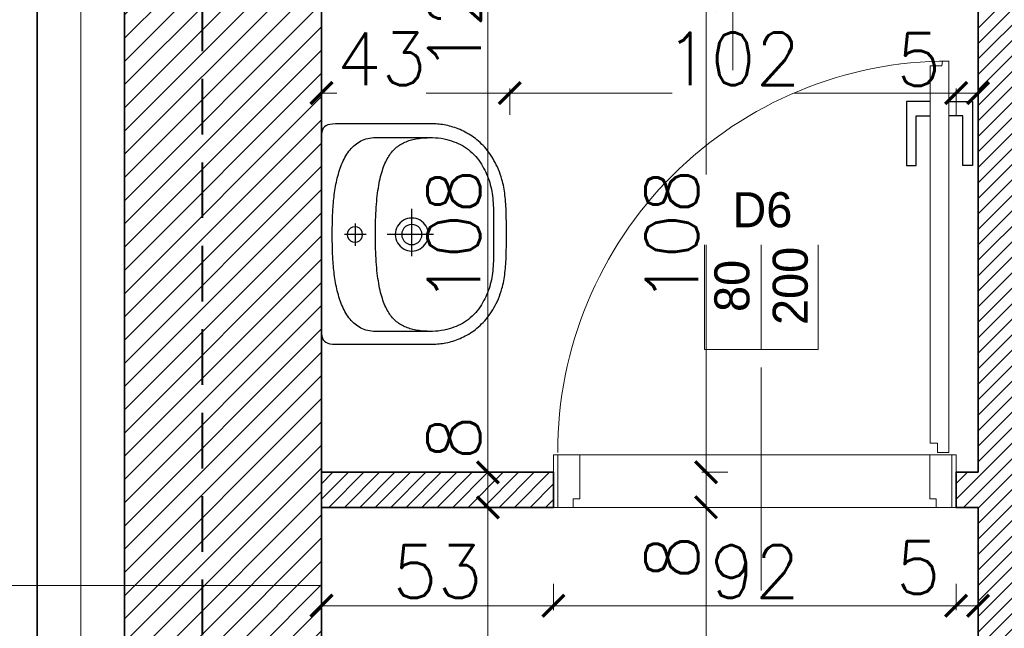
# Model space of a CAD drawing. Header units: millimetres. Extents: x -740 to 33545, y -26688 to 22494.
# Tile 106 of 256: x 8863 to 9088, y 10911 to 11050. Entities that reach past the tile are written whole.
import ezdxf
from ezdxf.lldxf.tags import DXFTag

# ---------------------------------------------------------------- set-up
doc = ezdxf.new("R2010")
doc.units = ezdxf.units.MM
doc.header["$MEASUREMENT"] = 0
doc.linetypes.add('DASHED', pattern=[19.05, 12.7, -6.35])
doc.layers.get('Defpoints').update_dxf_attribs({"color": 252})
for name, color, linetype, lineweight in [('_IS_POZA_ZAKRESEM', 2, 'DASHED', 40), ('A_istniejące ściany', 252, 'Continuous', 35), ('A_izolacja', 252, 'Continuous', 9), ('A_l.przerywana', 252, 'ICAD_ISO03W100', 9), ('A_opisy', 252, 'Continuous', 15), ('A_projektowane sciany', 252, 'Continuous', 35), ('l.wypełnien', 252, 'Continuous', 5), ('linia opisowa', 252, 'Continuous', 9), ('szraf1', 252, 'Continuous', 5), ('wymiarowanie', 252, 'Continuous', 9)]:
    doc.layers.add(name, color=color, linetype=linetype, lineweight=lineweight)
for name, color, linetype in [('stolarka', 252, 'Continuous'), ('ULTRA-GASTRO TECHNOLOGIA', 252, 'Continuous'), ('WYPOSAŻENIE', 252, 'Continuous')]:
    doc.layers.add(name, color=color, linetype=linetype)
doc.styles.add('styl2', font='simplex.shx')
doc.linetypes.add('BATTING', pattern='A,0.00254,-2.54,[134,ltypeshp.shx,S=2.54,R=0,X=-2.54,Y=0],-5.08,[134,ltypeshp.shx,S=2.54,R=180,X=2.54,Y=0],-2.54', length=10.16254)
tags = doc.linetypes.add('ICAD_ISO03W100', pattern=[30, 12, -18]).pattern_tags.tags
tags[6:7] = [DXFTag(74, 4), DXFTag(75, 0), DXFTag(340, '0'), DXFTag(46, 1.0), DXFTag(50, 0.0), DXFTag(44, 0.0), DXFTag(45, 0.0)]
tags[4:5] = [DXFTag(74, 4), DXFTag(75, 0), DXFTag(340, '0'), DXFTag(46, 1.0), DXFTag(50, 0.0), DXFTag(44, 0.0), DXFTag(45, 0.0)]
doc.dimstyles.new('Skala 1-50', dxfattribs={"dimtxt": 12, "dimasz": 5, "dimexe": 1, "dimexo": 1, "dimgap": 1.5, "dimtad": 1, "dimdec": 1, "dimrnd": 0.5, "dimtxsty": 'styl2', "dimblk": 'ARCHTICK', "dimcen": 5, "dimadec": 0, "dimazin": 0, "dimtfac": 1, "dimtdec": 1, "dimtmove": 1, "dimatfit": 3, "dimldrblk": 'ARCHTICK', "dimfxl": 0, "dimlwd": -1, "dimlwe": -1, "dimarcsym": 0})

# ---------------------------------------------------------------- blocks, each defined once
blk = doc.blocks.new('zw$1165')
at = {"layer": 'WYPOSAŻENIE', "color": 0}
for points in [[(25.14, 42.24), (24.52, 42.24), (23.91, 42.24), (23.31, 42.24), (22.72, 42.23), (22.13, 42.23), (21.56, 42.22), (20.99, 42.2), (20.44, 42.19), (19.89, 42.17), (19.35, 42.15), (18.82, 42.12), (18.3, 42.09), (17.78, 42.05), (17.28, 42.01), (16.78, 41.96), (16.3, 41.91), (15.82, 41.85), (15.35, 41.78), (14.89, 41.71), (14.43, 41.63), (13.99, 41.54), (13.55, 41.44), (13.12, 41.33), (12.7, 41.22), (12.7, 41.22), (12.09, 41.03), (11.51, 40.84), (10.93, 40.63), (10.38, 40.4), (9.84, 40.17), (9.32, 39.92), (8.81, 39.67), (8.32, 39.4), (7.85, 39.12), (7.39, 38.84), (6.95, 38.54), (6.52, 38.23), (6.11, 37.92), (5.72, 37.6), (5.34, 37.27), (4.97, 36.93), (4.62, 36.58), (4.28, 36.23), (3.96, 35.87), (3.65, 35.51), (3.36, 35.14), (3.08, 34.76), (2.81, 34.39), (2.56, 34), (2.32, 33.62), (2.09, 33.23), (1.88, 32.83), (1.67, 32.44), (1.48, 32.04), (1.31, 31.64), (1.14, 31.24), (0.99, 30.84), (0.85, 30.44), (0.72, 30.03), (0.6, 29.63), (0.49, 29.23), (0.4, 28.83), (0.31, 28.43), (0.24, 28.03), (0.17, 27.64), (0.12, 27.25), (0.08, 26.86), (0.04, 26.47), (0.02, 26.09), (0, 25.72), (0, 25.34), (0, 25.34), (0, 3.19), (0.03, 2.5), (0.11, 1.9), (0.25, 1.4), (0.44, 0.99), (0.7, 0.66), (1.01, 0.4), (1.39, 0.22), (1.82, 0.09), (2.33, 0.02), (2.89, 0), (25.14, 0), (47.39, 0), (47.96, 0.02), (48.46, 0.09), (48.9, 0.22), (49.28, 0.4), (49.59, 0.66), (49.84, 0.99), (50.04, 1.4), (50.18, 1.9), (50.26, 2.5), (50.29, 3.19), (50.29, 25.34), (50.28, 25.72), (50.27, 26.09), (50.24, 26.47), (50.21, 26.86), (50.17, 27.25), (50.11, 27.64), (50.05, 28.03), (49.98, 28.43), (49.89, 28.83), (49.79, 29.23), (49.69, 29.63), (49.57, 30.03), (49.44, 30.44), (49.3, 30.84), (49.15, 31.24), (48.98, 31.64), (48.8, 32.04), (48.61, 32.44), (48.41, 32.83), (48.2, 33.23), (47.97, 33.62), (47.73, 34), (47.48, 34.39), (47.21, 34.76), (46.93, 35.14), (46.63, 35.51), (46.33, 35.87), (46, 36.23), (45.67, 36.58), (45.32, 36.93), (44.95, 37.27), (44.57, 37.6), (44.17, 37.92), (43.76, 38.23), (43.34, 38.54), (42.9, 38.84), (42.44, 39.12), (41.96, 39.4), (41.48, 39.67), (40.97, 39.92), (40.45, 40.17), (39.91, 40.4), (39.35, 40.63), (38.78, 40.84), (38.19, 41.03), (37.59, 41.22), (37.59, 41.22), (37.16, 41.33), (36.74, 41.44), (36.3, 41.54), (35.85, 41.63), (35.4, 41.71), (34.94, 41.78), (34.47, 41.85), (33.99, 41.91), (33.5, 41.96), (33.01, 42.01), (32.5, 42.05), (31.99, 42.09), (31.47, 42.12), (30.94, 42.15), (30.4, 42.17), (29.85, 42.19), (29.3, 42.2), (28.73, 42.22), (28.15, 42.23), (27.57, 42.23), (26.98, 42.24), (26.38, 42.24), (25.76, 42.24), (25.14, 42.24), (25.14, 42.24)], [(25.25, 39.29), (25.78, 39.29), (26.31, 39.3), (26.86, 39.3), (27.41, 39.3), (27.96, 39.31), (28.52, 39.31), (29.08, 39.31), (29.65, 39.31), (30.21, 39.3), (30.77, 39.29), (31.33, 39.27), (31.89, 39.24), (32.45, 39.21), (32.99, 39.17), (33.53, 39.12), (34.07, 39.06), (34.59, 38.99), (35.1, 38.9), (35.61, 38.8), (36.12, 38.69), (36.61, 38.56), (37.11, 38.42), (37.6, 38.27), (38.08, 38.1), (38.56, 37.92), (39.04, 37.72), (39.51, 37.51), (39.97, 37.28), (40.43, 37.04), (40.88, 36.78), (41.33, 36.51), (41.77, 36.22), (42.21, 35.91), (42.64, 35.58), (43.06, 35.24), (43.92, 34.42), (44.3, 33.99), (44.65, 33.56), (44.97, 33.12), (45.27, 32.67), (45.54, 32.21), (45.8, 31.73), (46.03, 31.25), (46.24, 30.75), (46.44, 30.24), (46.62, 29.71), (46.79, 29.16), (46.94, 28.6), (47.09, 28.02), (47.2, 27.34), (47.29, 26.67), (47.35, 26), (47.38, 25.32), (47.38, 12.31), (47.36, 11.84), (47.32, 11.39), (47.25, 10.96), (47.17, 10.54), (47.06, 10.13), (46.93, 9.74), (46.77, 9.36), (46.6, 8.99), (46.41, 8.64), (46.2, 8.3), (45.97, 7.97), (45.73, 7.65), (45.47, 7.35), (45.19, 7.06), (44.89, 6.78), (44.58, 6.51), (44.26, 6.26), (43.92, 6.01), (43.57, 5.78), (43.21, 5.55), (42.83, 5.34), (42.45, 5.14), (42.05, 4.94), (41.64, 4.76), (41.23, 4.58), (40.81, 4.42), (40.37, 4.26), (39.93, 4.11), (39.49, 3.97), (39.04, 3.84), (38.58, 3.72), (38.12, 3.6), (37.65, 3.49), (37.18, 3.39), (36.71, 3.3), (36.23, 3.21), (35.76, 3.13), (35.28, 3.05), (34.8, 2.98), (34.33, 2.92), (33.85, 2.86), (33.38, 2.8), (32.91, 2.76), (32.44, 2.71), (31.97, 2.67), (31.51, 2.64), (31.06, 2.61), (30.61, 2.58), (30.16, 2.56), (29.73, 2.53), (29.3, 2.52), (28.88, 2.5), (28.46, 2.49), (28.06, 2.48), (27.67, 2.47), (27.28, 2.47), (26.91, 2.46), (26.55, 2.46), (26.21, 2.46), (25.87, 2.46), (25.55, 2.46), (25.25, 2.46), (25.25, 2.46), (24.94, 2.46), (24.63, 2.46), (24.29, 2.46), (23.95, 2.46), (23.59, 2.46), (23.22, 2.47), (22.83, 2.47), (22.44, 2.48), (22.04, 2.49), (21.62, 2.5), (21.2, 2.52), (20.77, 2.53), (20.34, 2.56), (19.89, 2.58), (19.44, 2.61), (18.99, 2.64), (18.53, 2.67), (18.06, 2.71), (17.59, 2.76), (17.12, 2.8), (16.65, 2.86), (16.17, 2.92), (15.69, 2.98), (15.22, 3.05), (14.74, 3.13), (14.26, 3.21), (13.79, 3.3), (13.32, 3.39), (12.85, 3.49), (12.38, 3.6), (11.92, 3.72), (11.46, 3.84), (11.01, 3.97), (10.56, 4.11), (10.13, 4.26), (9.69, 4.42), (9.27, 4.58), (8.85, 4.76), (8.45, 4.94), (8.05, 5.14), (7.67, 5.34), (7.29, 5.55), (6.93, 5.78), (6.58, 6.01), (6.24, 6.26), (5.92, 6.51), (5.61, 6.78), (5.31, 7.06), (5.03, 7.35), (4.77, 7.65), (4.52, 7.97), (4.3, 8.3), (4.09, 8.64), (3.9, 8.99), (3.72, 9.36), (3.57, 9.74), (3.44, 10.13), (3.33, 10.54), (3.25, 10.96), (3.18, 11.39), (3.14, 11.84), (3.12, 12.31), (3.12, 12.31), (3.12, 25.32), (3.15, 26), (3.21, 26.67), (3.29, 27.34), (3.41, 28.02), (3.56, 28.6), (3.71, 29.16), (3.88, 29.71), (4.06, 30.24), (4.26, 30.75), (4.47, 31.25), (4.7, 31.73), (4.96, 32.21), (5.23, 32.67), (5.53, 33.12), (5.85, 33.56), (6.2, 33.99), (6.57, 34.42), (7.43, 35.24), (7.86, 35.58), (8.29, 35.91), (8.73, 36.22), (9.17, 36.51), (9.62, 36.78), (10.07, 37.04), (10.53, 37.28), (10.99, 37.51), (11.46, 37.72), (11.94, 37.92), (12.42, 38.1), (12.9, 38.27), (13.39, 38.42), (13.88, 38.56), (14.38, 38.69), (14.89, 38.8), (15.4, 38.9), (15.91, 38.99), (16.43, 39.06), (16.96, 39.12), (17.51, 39.17), (18.05, 39.21), (18.61, 39.24), (19.16, 39.27), (19.73, 39.29), (20.29, 39.3), (20.85, 39.31), (21.42, 39.31), (21.98, 39.31), (22.54, 39.31), (23.09, 39.3), (23.64, 39.3), (24.19, 39.3), (24.72, 39.29), (25.25, 39.29)], [(25.25, 12.31), (24.4, 12.31), (23.58, 12.32), (22.77, 12.34), (21.99, 12.36), (21.22, 12.38), (20.48, 12.42), (19.75, 12.45), (19.05, 12.5), (18.36, 12.55), (17.7, 12.6), (17.05, 12.67), (16.42, 12.73), (15.81, 12.81), (15.22, 12.89), (14.64, 12.98), (14.09, 13.07), (13.55, 13.17), (13.03, 13.27), (12.52, 13.38), (12.03, 13.5), (11.56, 13.62), (11.1, 13.75), (10.66, 13.89), (10.24, 14.03), (9.83, 14.18), (9.43, 14.33), (9.05, 14.49), (8.69, 14.66), (8.34, 14.83), (8, 15.01), (7.68, 15.19), (7.37, 15.38), (7.07, 15.58), (6.79, 15.79), (6.52, 16), (6.26, 16.21), (6.01, 16.44), (5.78, 16.67), (5.56, 16.9), (5.35, 17.15), (5.15, 17.4), (4.96, 17.65), (4.79, 17.91), (4.62, 18.18), (4.46, 18.46), (4.32, 18.74), (4.18, 19.03), (4.06, 19.32), (3.94, 19.62), (3.83, 19.93), (3.73, 20.24), (3.64, 20.56), (3.56, 20.89), (3.48, 21.23), (3.42, 21.57), (3.36, 21.91), (3.31, 22.27), (3.26, 22.63), (3.22, 23), (3.19, 23.37), (3.17, 23.75), (3.15, 24.14), (3.13, 24.54), (3.13, 24.94), (3.12, 25.34)], [(47.38, 25.34), (47.37, 24.94), (47.37, 24.54), (47.35, 24.14), (47.33, 23.75), (47.31, 23.37), (47.28, 23), (47.24, 22.63), (47.19, 22.27), (47.14, 21.91), (47.08, 21.57), (47.02, 21.23), (46.94, 20.89), (46.86, 20.56), (46.77, 20.24), (46.67, 19.93), (46.56, 19.62), (46.44, 19.32), (46.32, 19.03), (46.18, 18.74), (46.04, 18.46), (45.88, 18.18), (45.71, 17.91), (45.54, 17.65), (45.35, 17.4), (45.15, 17.15), (44.94, 16.9), (44.72, 16.67), (44.49, 16.44), (44.24, 16.21), (43.98, 16), (43.71, 15.79), (43.43, 15.58), (43.13, 15.38), (42.82, 15.19), (42.5, 15.01), (42.16, 14.83), (41.81, 14.66), (41.45, 14.49), (41.07, 14.33), (40.67, 14.18), (40.26, 14.03), (39.84, 13.89), (39.4, 13.75), (38.94, 13.62), (38.47, 13.5), (37.98, 13.38), (37.47, 13.27), (36.95, 13.17), (36.41, 13.07), (35.85, 12.98), (35.28, 12.89), (34.69, 12.81), (34.08, 12.73), (33.45, 12.67), (32.8, 12.6), (32.14, 12.55), (31.45, 12.5), (30.75, 12.45), (30.02, 12.42), (29.28, 12.38), (28.51, 12.36), (27.73, 12.34), (26.92, 12.32), (26.1, 12.31), (25.25, 12.31)], [(25.26, 25.56), (25.26, 15)], [(25.26, 16.85), (25.77, 16.89), (26.26, 16.99), (26.72, 17.15), (27.16, 17.37), (27.56, 17.64), (27.92, 17.96), (28.24, 18.32), (28.51, 18.72), (28.73, 19.16), (28.89, 19.62), (28.99, 20.11), (29.03, 20.63), (28.99, 21.14), (28.89, 21.63), (28.73, 22.09), (28.51, 22.53), (28.24, 22.93), (27.92, 23.29), (27.56, 23.61), (27.16, 23.88), (26.72, 24.1), (26.26, 24.26), (25.77, 24.36), (25.26, 24.4), (24.75, 24.36), (24.26, 24.26), (23.79, 24.1), (23.36, 23.88), (22.95, 23.61), (22.59, 23.29), (22.27, 22.93), (22, 22.53), (21.78, 22.09), (21.62, 21.63), (21.52, 21.14), (21.49, 20.63), (21.52, 20.11), (21.62, 19.62), (21.78, 19.16), (22, 18.72), (22.27, 18.32), (22.59, 17.96), (22.95, 17.64), (23.36, 17.37), (23.79, 17.15), (24.26, 16.99), (24.75, 16.89), (25.26, 16.85)], [(25.26, 18.31), (25.79, 18.37), (26.27, 18.55), (26.7, 18.82), (27.06, 19.18), (27.33, 19.61), (27.51, 20.1), (27.57, 20.63), (27.51, 21.15), (27.33, 21.64), (27.06, 22.07), (26.7, 22.43), (26.27, 22.7), (25.79, 22.88), (25.26, 22.94), (24.73, 22.88), (24.24, 22.7), (23.81, 22.43), (23.45, 22.07), (23.18, 21.64), (23.01, 21.15), (22.94, 20.63), (22.94, 20.63), (23.01, 20.1), (23.18, 19.61), (23.45, 19.18), (23.81, 18.82), (24.24, 18.55), (24.73, 18.37), (25.26, 18.31), (25.26, 18.31)], [(30.17, 20.65), (19.42, 20.65)], [(25.26, 5.87), (25.81, 5.96), (26.3, 6.21), (26.68, 6.59), (26.93, 7.08), (27.02, 7.63), (26.93, 8.19), (26.68, 8.67), (26.3, 9.05), (25.81, 9.3), (25.26, 9.39), (24.7, 9.3), (24.22, 9.05), (23.84, 8.67), (23.59, 8.19), (23.5, 7.63), (23.59, 7.08), (23.84, 6.59), (24.22, 6.21), (24.7, 5.96), (25.26, 5.87)], [(25.25, 10.21), (25.25, 5.27)], [(22.71, 7.72), (27.8, 7.72)]]:
    blk.add_lwpolyline(points, dxfattribs=at)
blk = doc.blocks.new('_ArchTick')
at = {"color": 0, "linetype": 'ByBlock', "const_width": 0.15}
blk.add_lwpolyline([(-0.5, -0.5), (0.5, 0.5)], dxfattribs=at)
blk = doc.blocks.new('*D2067')
at = {"layer": 'Defpoints', "color": 0}
for p in [(8618.8, 11092.05), (8873.23, 11092.05), (8872.54, 10684.04)]:
    blk.add_point(p, dxfattribs=at)
at = {"layer": 'wymiarowanie', "color": 0}
for p, q in [((8623.8, 11092.05), (8617.8, 11092.05)), ((8618.8, 10684.04), (8618.8, 11092.05)), ((8623.8, 10684.04), (8617.8, 10684.04))]:
    blk.add_line(p, q, dxfattribs=at)
at = {"layer": 'wymiarowanie', "color": 0, "xscale": 5, "yscale": 5, "zscale": 5}
for p, rotation in [((8618.8, 11092.05), 90), ((8618.8, 10684.04), 270)]:
    blk.add_blockref('_ArchTick', p, dxfattribs=dict(at, rotation=rotation))
at = {"layer": 'wymiarowanie', "color": 0, "insert": (8611, 10888.05), "char_height": 12, "attachment_point": 5, "rotation": 90, "style": 'styl2'}
blk.add_mtext('408', dxfattribs=at)
blk = doc.blocks.new('*D2265')
at = {"layer": 'Defpoints', "color": 0}
for p in [(9039.21, 11054.32), (9020.04, 10946.52), (9039.21, 10946.52)]:
    blk.add_point(p, dxfattribs=at)
at = {"layer": 'wymiarowanie', "color": 0}
for p, q in [((9025.04, 11054.32), (9019.04, 11054.32)), ((9020.04, 11054.32), (9020.04, 10946.52)), ((9025.04, 10946.52), (9019.04, 10946.52))]:
    blk.add_line(p, q, dxfattribs=at)
at = {"layer": 'wymiarowanie', "color": 0, "xscale": 5, "yscale": 5, "zscale": 5}
for p, rotation in [((9020.04, 11054.32), 90), ((9020.04, 10946.52), 270)]:
    blk.add_blockref('_ArchTick', p, dxfattribs=dict(at, rotation=rotation))
at = {"layer": 'wymiarowanie', "color": 0, "insert": (9012.24, 11000.42), "char_height": 12, "attachment_point": 5, "rotation": 90, "style": 'styl2'}
blk.add_mtext('108', dxfattribs=at)
blk = doc.blocks.new('*D2266')
at = {"layer": 'Defpoints', "color": 0}
for p in [(9039.21, 10946.52), (9002.4, 10938.52), (9020.04, 10938.52)]:
    blk.add_point(p, dxfattribs=at)
at = {"layer": 'wymiarowanie', "color": 0}
for p, q in [((9025.04, 10946.52), (9019.04, 10946.52)), ((9020.04, 10946.52), (9020.04, 10938.52)), ((9015.04, 10938.52), (9021.04, 10938.52)), ((9020.04, 10938.52), (9020.04, 10921.55))]:
    blk.add_line(p, q, dxfattribs=at)
at = {"layer": 'wymiarowanie', "color": 0, "xscale": 5, "yscale": 5, "zscale": 5}
for p, rotation in [((9020.04, 10946.52), 90), ((9020.04, 10938.52), 270)]:
    blk.add_blockref('_ArchTick', p, dxfattribs=dict(at, rotation=rotation))
at = {"layer": 'wymiarowanie', "color": 0, "insert": (9012.24, 10927.1), "char_height": 12, "attachment_point": 5, "rotation": 90, "style": 'styl2'}
blk.add_mtext('8', dxfattribs=at)
blk = doc.blocks.new('*D2267')
at = {"layer": 'Defpoints', "color": 0}
for p in [(9002.4, 10938.52), (8998.07, 10833.52), (9020.04, 10833.52)]:
    blk.add_point(p, dxfattribs=at)
at = {"layer": 'wymiarowanie', "color": 0}
for p, q in [((9015.04, 10938.52), (9021.04, 10938.52)), ((9020.04, 10938.52), (9020.04, 10864.84)), ((9020.04, 10833.52), (9020.04, 10837.21)), ((9015.04, 10833.52), (9021.04, 10833.52))]:
    blk.add_line(p, q, dxfattribs=at)
at = {"layer": 'wymiarowanie', "color": 0, "xscale": 5, "yscale": 5, "zscale": 5}
for p, rotation in [((9020.04, 10938.52), 90), ((9020.04, 10833.52), 270)]:
    blk.add_blockref('_ArchTick', p, dxfattribs=dict(at, rotation=rotation))
at = {"layer": 'wymiarowanie', "color": 0, "insert": (9012.24, 10851.03), "char_height": 12, "attachment_point": 5, "rotation": 90, "style": 'styl2'}
blk.add_mtext('105', dxfattribs=at)
blk = doc.blocks.new('*D2535')
at = {"layer": 'Defpoints', "color": 0}
for p in [(8975.19, 11033.11), (8932.19, 10974.29), (8975.19, 10974.29)]:
    blk.add_point(p, dxfattribs=at)
at = {"layer": 'wymiarowanie', "color": 0}
for p, q in [((8932.19, 11028.11), (8932.19, 11034.11)), ((8932.19, 11033.11), (8935.67, 11033.11)), ((8975.19, 11033.11), (8956.1, 11033.11)), ((8975.19, 11028.11), (8975.19, 11034.11))]:
    blk.add_line(p, q, dxfattribs=at)
at = {"layer": 'wymiarowanie', "color": 0, "xscale": 5, "yscale": 5, "zscale": 5, "rotation": 180}
blk.add_blockref('_ArchTick', (8932.19, 11033.11), dxfattribs=at)
at = {"layer": 'wymiarowanie', "color": 0, "xscale": 5, "yscale": 5, "zscale": 5}
blk.add_blockref('_ArchTick', (8975.19, 11033.11), dxfattribs=at)
at = {"layer": 'wymiarowanie', "color": 0, "insert": (8945.88, 11040.91), "char_height": 12, "attachment_point": 5, "style": 'styl2'}
blk.add_mtext('43', dxfattribs=at)
blk = doc.blocks.new('*D2536')
at = {"layer": 'Defpoints', "color": 0}
for p in [(9077.19, 11033.11), (8975.19, 10974.29), (9077.19, 10974.29)]:
    blk.add_point(p, dxfattribs=at)
at = {"layer": 'wymiarowanie', "color": 0}
for p, q in [((8975.19, 11028.11), (8975.19, 11034.11)), ((8975.19, 11033.11), (9012.3, 11033.11)), ((9077.19, 11033.11), (9040.07, 11033.11)), ((9077.19, 11028.11), (9077.19, 11034.11))]:
    blk.add_line(p, q, dxfattribs=at)
at = {"layer": 'wymiarowanie', "color": 0, "xscale": 5, "yscale": 5, "zscale": 5, "rotation": 180}
blk.add_blockref('_ArchTick', (8975.19, 11033.11), dxfattribs=at)
at = {"layer": 'wymiarowanie', "color": 0, "xscale": 5, "yscale": 5, "zscale": 5}
blk.add_blockref('_ArchTick', (9077.19, 11033.11), dxfattribs=at)
at = {"layer": 'wymiarowanie', "color": 0, "insert": (9026.19, 11040.91), "char_height": 12, "attachment_point": 5, "style": 'styl2'}
blk.add_mtext('102', dxfattribs=at)
blk = doc.blocks.new('*D2537')
at = {"layer": 'Defpoints', "color": 0}
for p in [(9082.19, 11033.11), (9077.19, 11028.11), (9082.19, 11028.11)]:
    blk.add_point(p, dxfattribs=at)
at = {"layer": 'wymiarowanie', "color": 0}
for p, q in [((9077.19, 11029.11), (9077.19, 11034.11)), ((9077.19, 11033.11), (9082.19, 11033.11)), ((9082.19, 11029.11), (9082.19, 11034.11))]:
    blk.add_line(p, q, dxfattribs=at)
at = {"layer": 'wymiarowanie', "color": 0, "xscale": 5, "yscale": 5, "zscale": 5, "rotation": 180}
blk.add_blockref('_ArchTick', (9077.19, 11033.11), dxfattribs=at)
at = {"layer": 'wymiarowanie', "color": 0, "xscale": 5, "yscale": 5, "zscale": 5}
blk.add_blockref('_ArchTick', (9082.19, 11033.11), dxfattribs=at)
at = {"layer": 'wymiarowanie', "color": 0, "insert": (9068.64, 11040.76), "char_height": 12, "attachment_point": 5, "style": 'styl2'}
blk.add_mtext('5', dxfattribs=at)
blk = doc.blocks.new('*D2547')
at = {"layer": 'Defpoints', "color": 0}
for p in [(8932.19, 10938.52), (8985.19, 10938.52), (8985.19, 10916.06)]:
    blk.add_point(p, dxfattribs=at)
at = {"layer": 'wymiarowanie', "color": 0}
for p, q in [((8932.19, 10921.06), (8932.19, 10915.06)), ((8985.19, 10921.06), (8985.19, 10915.06)), ((8932.19, 10916.06), (8985.19, 10916.06))]:
    blk.add_line(p, q, dxfattribs=at)
at = {"layer": 'wymiarowanie', "color": 0, "xscale": 5, "yscale": 5, "zscale": 5, "rotation": 180}
blk.add_blockref('_ArchTick', (8932.19, 10916.06), dxfattribs=at)
at = {"layer": 'wymiarowanie', "color": 0, "xscale": 5, "yscale": 5, "zscale": 5}
blk.add_blockref('_ArchTick', (8985.19, 10916.06), dxfattribs=at)
at = {"layer": 'wymiarowanie', "color": 0, "insert": (8958.69, 10923.86), "char_height": 12, "attachment_point": 5, "style": 'styl2'}
blk.add_mtext('53', dxfattribs=at)
blk = doc.blocks.new('*D2548')
at = {"layer": 'Defpoints', "color": 0}
for p in [(9077.19, 10942.52), (8985.19, 10938.52), (9077.19, 10916.06)]:
    blk.add_point(p, dxfattribs=at)
at = {"layer": 'wymiarowanie', "color": 0}
for p, q in [((8985.19, 10921.06), (8985.19, 10915.06)), ((9077.19, 10921.06), (9077.19, 10915.06)), ((8985.19, 10916.06), (9077.19, 10916.06))]:
    blk.add_line(p, q, dxfattribs=at)
at = {"layer": 'wymiarowanie', "color": 0, "xscale": 5, "yscale": 5, "zscale": 5, "rotation": 180}
blk.add_blockref('_ArchTick', (8985.19, 10916.06), dxfattribs=at)
at = {"layer": 'wymiarowanie', "color": 0, "xscale": 5, "yscale": 5, "zscale": 5}
blk.add_blockref('_ArchTick', (9077.19, 10916.06), dxfattribs=at)
at = {"layer": 'wymiarowanie', "color": 0, "insert": (9031.19, 10923.86), "char_height": 12, "attachment_point": 5, "style": 'styl2'}
blk.add_mtext('92', dxfattribs=at)
blk = doc.blocks.new('*D2549')
at = {"layer": 'Defpoints', "color": 0}
for p in [(9077.19, 10942.52), (9082.19, 10938.52), (9082.19, 10916.06)]:
    blk.add_point(p, dxfattribs=at)
at = {"layer": 'wymiarowanie', "color": 0}
for p, q in [((9077.19, 10921.06), (9077.19, 10915.06)), ((9082.19, 10921.06), (9082.19, 10915.06)), ((9077.19, 10916.06), (9082.19, 10916.06))]:
    blk.add_line(p, q, dxfattribs=at)
at = {"layer": 'wymiarowanie', "color": 0, "xscale": 5, "yscale": 5, "zscale": 5, "rotation": 180}
blk.add_blockref('_ArchTick', (9077.19, 10916.06), dxfattribs=at)
at = {"layer": 'wymiarowanie', "color": 0, "xscale": 5, "yscale": 5, "zscale": 5}
blk.add_blockref('_ArchTick', (9082.19, 10916.06), dxfattribs=at)
at = {"layer": 'wymiarowanie', "color": 0, "insert": (9068.52, 10924.77), "char_height": 12, "attachment_point": 5, "style": 'styl2'}
blk.add_mtext('5', dxfattribs=at)
blk = doc.blocks.new('*D2699')
at = {"layer": 'Defpoints', "color": 0}
for p in [(8953.69, 11066.31), (8948.63, 11054.32), (8970.2, 11054.32)]:
    blk.add_point(p, dxfattribs=at)
at = {"layer": 'wymiarowanie', "color": 0}
for p, q in [((8965.2, 11066.31), (8971.2, 11066.31)), ((8970.2, 11066.31), (8970.2, 11054.32)), ((8965.2, 11054.32), (8971.2, 11054.32))]:
    blk.add_line(p, q, dxfattribs=at)
at = {"layer": 'wymiarowanie', "color": 0, "xscale": 5, "yscale": 5, "zscale": 5}
for p, rotation in [((8970.2, 11066.31), 90), ((8970.2, 11054.32), 270)]:
    blk.add_blockref('_ArchTick', p, dxfattribs=dict(at, rotation=rotation))
at = {"layer": 'wymiarowanie', "color": 0, "insert": (8962.55, 11048.04), "char_height": 12, "attachment_point": 5, "rotation": 90, "style": 'styl2'}
blk.add_mtext('12', dxfattribs=at)
blk = doc.blocks.new('*D2700')
at = {"layer": 'Defpoints', "color": 0}
for p in [(8948.63, 11054.32), (8949.01, 10946.52), (8970.2, 10946.52)]:
    blk.add_point(p, dxfattribs=at)
at = {"layer": 'wymiarowanie', "color": 0}
for p, q in [((8965.2, 11054.32), (8971.2, 11054.32)), ((8970.2, 11054.32), (8970.2, 10946.52)), ((8965.2, 10946.52), (8971.2, 10946.52))]:
    blk.add_line(p, q, dxfattribs=at)
at = {"layer": 'wymiarowanie', "color": 0, "xscale": 5, "yscale": 5, "zscale": 5}
for p, rotation in [((8970.2, 11054.32), 90), ((8970.2, 10946.52), 270)]:
    blk.add_blockref('_ArchTick', p, dxfattribs=dict(at, rotation=rotation))
at = {"layer": 'wymiarowanie', "color": 0, "insert": (8962.4, 11000.42), "char_height": 12, "attachment_point": 5, "rotation": 90, "style": 'styl2'}
blk.add_mtext('108', dxfattribs=at)
blk = doc.blocks.new('*D2701')
at = {"layer": 'Defpoints', "color": 0}
for p in [(8949.01, 10946.52), (8948.25, 10938.52), (8970.2, 10938.52)]:
    blk.add_point(p, dxfattribs=at)
at = {"layer": 'wymiarowanie', "color": 0}
for p, q in [((8965.2, 10946.52), (8971.2, 10946.52)), ((8970.2, 10946.52), (8970.2, 10938.52)), ((8965.2, 10938.52), (8971.2, 10938.52))]:
    blk.add_line(p, q, dxfattribs=at)
at = {"layer": 'wymiarowanie', "color": 0, "xscale": 5, "yscale": 5, "zscale": 5}
for p, rotation in [((8970.2, 10946.52), 90), ((8970.2, 10938.52), 270)]:
    blk.add_blockref('_ArchTick', p, dxfattribs=dict(at, rotation=rotation))
at = {"layer": 'wymiarowanie', "color": 0, "insert": (8962.4, 10954.38), "char_height": 12, "attachment_point": 5, "rotation": 90, "style": 'styl2'}
blk.add_mtext('8', dxfattribs=at)
blk = doc.blocks.new('*D2702')
at = {"layer": 'Defpoints', "color": 0}
for p in [(8948.25, 10938.52), (8955.68, 10833.52), (8970.2, 10833.52)]:
    blk.add_point(p, dxfattribs=at)
at = {"layer": 'wymiarowanie', "color": 0}
for p, q in [((8965.2, 10938.52), (8971.2, 10938.52)), ((8970.2, 10938.52), (8970.2, 10833.52)), ((8965.2, 10833.52), (8971.2, 10833.52))]:
    blk.add_line(p, q, dxfattribs=at)
at = {"layer": 'wymiarowanie', "color": 0, "xscale": 5, "yscale": 5, "zscale": 5}
for p, rotation in [((8970.2, 10938.52), 90), ((8970.2, 10833.52), 270)]:
    blk.add_blockref('_ArchTick', p, dxfattribs=dict(at, rotation=rotation))
at = {"layer": 'wymiarowanie', "color": 0, "insert": (8962.4, 10886.02), "char_height": 12, "attachment_point": 5, "rotation": 90, "style": 'styl2'}
blk.add_mtext('105', dxfattribs=at)

msp = doc.modelspace()

# ---------------------------------------------------------------- hatches: boundary and pattern name
at = {"layer": 'l.wypełnien'}
h = msp.add_hatch(dxfattribs=at)
h.set_pattern_fill('ANSI31', color=256, scale=30, style=0)
edge = h.paths.add_edge_path()
edge.add_line((8932.19, 10920.7), (8932.19, 10978.67))
edge.add_line((8932.19, 10978.67), (8932.19, 11023.17))
edge.add_line((8932.19, 11023.17), (8932.19, 11086.55))
edge.add_line((8932.19, 11086.55), (8932.19, 11090.05))
edge.add_line((8932.19, 11090.05), (8887.19, 11090.05))
edge.add_line((8887.19, 11090.05), (8887.19, 10920.7))
edge.add_line((8887.19, 10920.7), (8932.19, 10920.7))
h.paths.add_polyline_path([(9644.52, 11095.63), (9645.19, 11095.63), (9645.19, 11322.32), (9879.19, 11322.32), (9879.19, 11234.32), (9924.19, 11234.32), (9924.19, 11368.7), (9592.09, 11368.7), (9506.19, 11368.7), (9506.19, 11323.52), (9604.19, 11323.52), (9604.19, 11095.63)])
h.paths.add_polyline_path([(8887.19, 10686.04), (8932.19, 10686.04), (8932.19, 10794.52), (9246.19, 10794.52), (9246.19, 10833.52), (9259.19, 10833.52), (9259.19, 10907.02), (9235.19, 10907.02), (9235.19, 10833.52), (8932.19, 10833.52), (8932.19, 10920.7), (8887.19, 10920.7)])
h.paths.add_polyline_path([(8975.77, 11323.52), (9235.19, 11323.52), (9259.19, 11323.52), (9360.94, 11323.52), (9360.94, 11368.7), (8975.77, 11368.7)])
h.paths.add_polyline_path([(8887.19, 11368.7), (8887.19, 11236.3), (8907.93, 11236.3), (8932.19, 11236.3), (8932.19, 11323.52), (8975.77, 11323.52), (8975.77, 11368.7)])
h.paths.add_polyline_path([(9604.19, 11095.63), (9644.52, 11095.63), (9644.52, 11090.06), (9645.19, 11090.06), (9645.19, 11005.43), (9612.19, 11005.43), (9612.19, 11018.43), (9604.19, 11018.43)])
h.paths.add_polyline_path([(9924.19, 11095.63), (9924.19, 11158.89), (9879.19, 11158.89), (9879.19, 11095.63)])
h.paths.add_polyline_path([(9246.19, 10833.52), (9246.19, 10794.52), (9266.19, 10794.52), (9266.19, 10833.52)])
h.paths.add_polyline_path([(9879.19, 11078.49), (9924.19, 11078.59), (9924.19, 11095.63), (9879.19, 11095.63)])
h.paths.add_polyline_path([(9259.19, 10907.02), (9259.19, 10927.02), (9250.18, 10927.02), (9235.19, 10927.02), (9235.19, 10907.02)])
h.paths.add_polyline_path([(9235.19, 11072.32), (9235.19, 11052.32), (9259.19, 11052.32), (9259.19, 11072.32)])
h.paths.add_polyline_path([(9235.19, 11029.02), (9250.18, 11029.02), (9259.19, 11029.02), (9259.19, 11035.15), (9259.19, 11049.02), (9235.19, 11049.02)])
h.paths.add_polyline_path([(9235.19, 11323.52), (9235.19, 11303.52), (9259.19, 11303.52), (9259.19, 11323.52)])
h.paths.add_polyline_path([(9235.19, 11186.92), (9259.19, 11186.92), (9259.19, 11186.92), (9259.19, 11191.52), (9259.19, 11199.52), (9259.19, 11199.52), (9235.19, 11199.52), (9235.19, 11191.52)])
h.paths.add_polyline_path([(9235.19, 11174.32), (9247.19, 11174.32), (9259.19, 11174.32), (9259.19, 11174.32), (9259.19, 11186.92), (9259.19, 11186.92), (9235.19, 11186.92), (9235.19, 11174.32)])
h.paths.add_polyline_path([(9259.19, 11049.02), (9259.19, 11051.92), (9259.19, 11052.32), (9235.19, 11052.32), (9235.19, 11049.02), (9259.19, 11049.02)])
h = msp.add_hatch(dxfattribs=at)
h.set_pattern_fill('ANSI31', color=256, scale=20, style=0)
h.paths.add_polyline_path([(9094.19, 10833.52), (9094.19, 11054.32), (9235.19, 11054.32), (9235.19, 11066.32), (9077.19, 11066.32), (9077.19, 11054.32), (9082.19, 11054.32), (9082.19, 10946.52), (9077.19, 10946.52), (9077.19, 10938.52), (9082.19, 10938.52), (9082.19, 10833.52), (9094.19, 10833.52)])
h.paths.add_polyline_path([(9384.19, 10958.52), (9451.64, 10958.52), (9451.64, 10966.52), (9392.19, 10966.52), (9392.19, 11081.52), (9604.19, 11081.52), (9604.19, 11089.52), (9392.19, 11089.52), (9392.19, 11094.52), (9384.19, 11094.52)])
h.paths.add_polyline_path([(9612.19, 11005.43), (9645.19, 11005.43), (9645.19, 10990.32), (9645.19, 10978.32), (9645.19, 10951.32), (9604.19, 10951.32), (9604.19, 10958.52), (9543.64, 10958.52), (9543.64, 10966.52), (9604.19, 10966.52), (9604.19, 11018.43), (9612.19, 11018.43)])
h.paths.add_polyline_path([(8932.19, 11054.32), (8975.19, 11054.32), (8975.19, 11066.32), (8932.19, 11066.32)])
h.paths.add_polyline_path([(8932.19, 10938.52), (8985.19, 10938.52), (8985.19, 10946.52), (8932.19, 10946.52)])

# ---------------------------------------------------------------- linework, layer by layer
at = {"layer": '_IS_POZA_ZAKRESEM'}
msp.add_line((8904.92, 11341.13), (8904.92, 10380.33), dxfattribs=at)
at = {"layer": 'A_istniejące ściany'}
for points in [[(8887.19, 11090.05), (8887.19, 10686.04)], [(8932.19, 10833.52), (8932.19, 11090.05)], [(9082.19, 10946.52), (9082.19, 11054.32)], [(8985.19, 10946.52), (8932.19, 10946.52)], [(9082.19, 10946.52), (9077.19, 10946.52)], [(8985.19, 10938.52), (8932.19, 10938.52)], [(9082.19, 10938.52), (9077.19, 10938.52)], [(9082.19, 10833.52), (9082.19, 10938.52)]]:
    msp.add_lwpolyline(points, dxfattribs=at)
at = {"layer": 'A_izolacja', "lineweight": 35}
msp.add_lwpolyline([(8867.19, 11092.05), (8867.19, 10684.04)], dxfattribs=at)
at = {"layer": 'A_izolacja', "linetype": 'BATTING', "ltscale": 0.1}
msp.add_lwpolyline([(8877.19, 11090.05), (8877.19, 10684.04)], dxfattribs=at)
at = {"layer": 'A_l.przerywana', "ltscale": 0.3}
msp.add_lwpolyline([(8985.19, 10950.52), (8985.19, 10938.52), (9077.19, 10938.52), (9077.19, 10950.52)], close=True, dxfattribs=at)
at = {"layer": 'A_opisy'}
for p, q in [((9026.19, 11038.35), (9026.19, 11093.35)), ((9032.66, 10919.52), (9032.66, 10974.52))]:
    msp.add_line(p, q, dxfattribs=at)
at = {"layer": 'A_projektowane sciany'}
for p, q in [((8985.19, 10946.52), (8985.19, 10938.52)), ((9077.19, 10946.52), (9077.19, 10938.52))]:
    msp.add_line(p, q, dxfattribs=at)
at = {"layer": 'linia opisowa'}
msp.add_lwpolyline([(8932.19, 10920.7), (8783.38, 10920.7)], dxfattribs=at)
at = {"layer": 'stolarka', "lineweight": 9}
msp.add_lwpolyline([(9072.89, 10951.06), (9075.49, 10951.06), (9075.49, 11040.41), (9074.08, 11040.4), (9073.92, 11039.32), (9071.26, 11039.32), (9071.26, 10953.21), (9072.89, 10953.21), (9072.89, 10951.06)], dxfattribs=at)
at = {"layer": 'stolarka'}
for points in [[(9071.26, 11031.16), (9065.85, 11031.16), (9065.85, 11016.54), (9068.02, 11016.54), (9068.02, 11027.91), (9071.26, 11027.91)], [(9075.49, 11031.16), (9080.9, 11031.16), (9080.9, 11016.54), (9078.73, 11016.54), (9078.73, 11027.91), (9075.49, 11027.91)]]:
    msp.add_lwpolyline(points, dxfattribs=at)
at = {"layer": 'ULTRA-GASTRO TECHNOLOGIA', "linetype": 'Continuous', "lineweight": 13}
for points in [[(8991.19, 10940.5), (8989.67, 10940.5), (8989.67, 10938.52), (8986.14, 10938.52), (8986.14, 10950.52), (8991.19, 10950.52), (8991.19, 10940.5)], [(9071.14, 10940.5), (9072.65, 10940.5), (9072.65, 10938.52), (9076.19, 10938.52), (9076.19, 10950.52), (9071.14, 10950.52), (9071.14, 10940.5)]]:
    msp.add_lwpolyline(points, dxfattribs=at)

# ---------------------------------------------------------------- block references
at = {"layer": 'szraf1', "rotation": 270}
msp.add_blockref('zw$1165', (8932.19, 11026.06), dxfattribs=at)

# ---------------------------------------------------------------- dimensions: what is measured, and where the dimension line sits
at = {"layer": 'wymiarowanie'}
for base, p1, p2, picture, middle in [((8618.8, 11092.05), (8872.54, 10684.04), (8873.23, 11092.05), '*D2067', (8611, 10888.05)), ((8970.2, 10946.52), (8948.63, 11054.32), (8949.01, 10946.52), '*D2700', (8962.4, 11000.42)), ((8970.2, 10833.52), (8948.25, 10938.52), (8955.68, 10833.52), '*D2702', (8962.4, 10886.02))]:
    dim = msp.add_linear_dim(base=base, p1=p1, p2=p2, angle=90, dimstyle='Skala 1-50', dxfattribs=at)
    dim.commit()
    dim.dimension.update_dxf_attribs({"geometry": picture, "text_midpoint": middle})
for base, p1, p2, picture, middle in [((8970.2, 11054.32), (8953.69, 11066.31), (8948.63, 11054.32), '*D2699', (8970.2, 11048.04)), ((8970.2, 10938.52), (8949.01, 10946.52), (8948.25, 10938.52), '*D2701', (8970.2, 10954.38)), ((9020.04, 10938.52), (9039.21, 10946.52), (9002.4, 10938.52), '*D2266', (9020.04, 10927.1)), ((9020.04, 10833.52), (9002.4, 10938.52), (8998.07, 10833.52), '*D2267', (9020.04, 10851.03))]:
    dim = msp.add_linear_dim(base=base, p1=p1, p2=p2, angle=90, dimstyle='Skala 1-50', dxfattribs=at)
    dim.commit()
    dim.dimension.update_dxf_attribs({"geometry": picture, "text_midpoint": middle, "dimtype": 160})
for base, p1, p2, picture, middle in [((8975.19, 11033.11), (8932.19, 10974.29), (8975.19, 10974.29), '*D2535', (8945.88, 11033.11)), ((9082.19, 11033.11), (9077.19, 11028.11), (9082.19, 11028.11), '*D2537', (9068.64, 11033.11)), ((9082.19, 10916.06), (9077.19, 10942.52), (9082.19, 10938.52), '*D2549', (9068.52, 10917.12))]:
    dim = msp.add_linear_dim(base=base, p1=p1, p2=p2, dimstyle='Skala 1-50', dxfattribs=at)
    dim.commit()
    dim.dimension.update_dxf_attribs({"geometry": picture, "text_midpoint": middle, "dimtype": 160})
for base, p1, p2, picture, middle in [((9077.19, 10916.06), (8985.19, 10938.52), (9077.19, 10942.52), '*D2548', (9031.19, 10923.86)), ((8985.19, 10916.06), (8932.19, 10938.52), (8985.19, 10938.52), '*D2547', (8958.69, 10923.86))]:
    dim = msp.add_linear_dim(base=base, p1=p1, p2=p2, dimstyle='Skala 1-50', dxfattribs=at)
    dim.commit()
    dim.dimension.update_dxf_attribs({"geometry": picture, "text_midpoint": middle})

# ---------------------------------------------------------------- next in the draw order: texts
at = {"layer": 'A_opisy', "ltscale": 0.3, "insert": (9032.66, 10987.52), "char_height": 8, "width": 26, "attachment_point": 5, "rotation": 90, "bg_fill": 2}
msp.add_mtext('\\pi3.10800;{\\fCentury Gothic|b0|i0|c238|p0;80}\\P{\\fCentury Gothic|b0|i0|c238|p0;200}', dxfattribs=at)

# ---------------------------------------------------------------- next in the draw order: linework, layer by layer
at = {"layer": 'A_opisy', "lineweight": 30, "ltscale": 0.3}
msp.add_lwpolyline([(9019.66, 11013.52), (9045.66, 11013.52), (9045.66, 11000.52), (9019.66, 11000.52)], close=True, dxfattribs=at)
at = {"layer": 'A_opisy', "ltscale": 0.3}
for points in [[(9032.66, 11000.52), (9032.66, 10974.52), (9019.66, 10974.52), (9019.66, 11000.52)], [(9045.66, 11000.52), (9045.66, 10974.52), (9032.66, 10974.52), (9032.66, 11000.52)]]:
    msp.add_lwpolyline(points, close=True, dxfattribs=at)
at = {"layer": 'stolarka', "linetype": 'ICAD_ISO03W100', "lineweight": 13, "ltscale": 0.3}
msp.add_arc((9075.49, 10951.06), 89.35, 89.9469, 179.9997, dxfattribs=at)

# ---------------------------------------------------------------- next in the draw order: dimensions: what is measured, and where the dimension line sits
at = {"layer": 'wymiarowanie'}
dim = msp.add_linear_dim(base=(9020.04, 10946.52), p1=(9039.21, 11054.32), p2=(9039.21, 10946.52), angle=90, dimstyle='Skala 1-50', dxfattribs=at)
dim.commit()
dim.dimension.update_dxf_attribs({"geometry": '*D2265', "text_midpoint": (9012.24, 11000.42)})

# ---------------------------------------------------------------- next in the draw order: texts
at = {"layer": 'A_opisy', "ltscale": 0.3, "insert": (9032.92, 11006.41), "char_height": 8, "width": 26, "attachment_point": 5, "bg_fill": 2}
msp.add_mtext('{\\fCentury Gothic|b0|i0|c238|p0;D6}', dxfattribs=at)

# ---------------------------------------------------------------- next in the draw order: dimensions: what is measured, and where the dimension line sits
at = {"layer": 'wymiarowanie'}
dim = msp.add_linear_dim(base=(9077.19, 11033.11), p1=(8975.19, 10974.29), p2=(9077.19, 10974.29), dimstyle='Skala 1-50', dxfattribs=at)
dim.commit()
dim.dimension.update_dxf_attribs({"geometry": '*D2536', "text_midpoint": (9026.19, 11033.11), "dimtype": 160})

doc.saveas('drawing.dxf')
